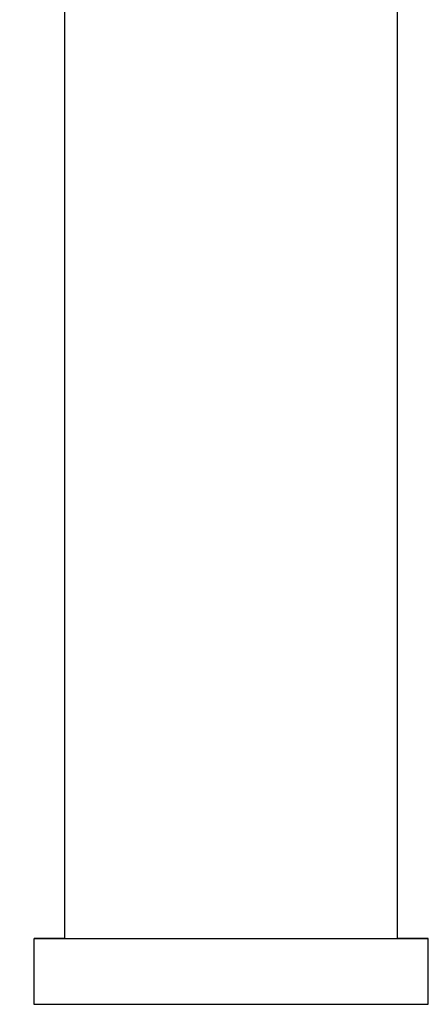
# Model space of a CAD drawing. Header units: millimetres. Extents: x -177 to 471, y -85 to 200.
# Tile 172 of 222: x 72.21 to 81.53, y 64.58 to 87.06. Entities that reach past the tile are written whole.
import ezdxf

# ---------------------------------------------------------------- set-up
doc = ezdxf.new("R2010")
doc.units = ezdxf.units.MM
doc.layers.add('Default', color=7, linetype='Continuous')
doc.layers.add('TANK_1', color=7, linetype='Continuous')

# ---------------------------------------------------------------- blocks, each defined once
blk = doc.blocks.new('SE5')
at = {"layer": 'TANK_1', "color": 7, "linetype": 'Continuous'}
for p, q in [((80.833, 66.082), (80.833, 112.411)), ((73.233, 104.618), (73.233, 66.082)), ((72.533, 66.082), (72.533, 64.582)), ((81.533, 64.582), (81.533, 66.082))]:
    blk.add_line(p, q, dxfattribs=at)
for centre, major_axis, start_param, end_param in [((77.033, 66.082), (4.5, 0), 2.576323, 6.283185), ((77.033, 66.082), (3.8, 0), 3.141593, 6.283185), ((77.033, 66.082), (4.5, 0), 0, 0.565269), ((77.033, 64.582), (4.5, 0), 3.141593, 6.283185)]:
    blk.add_ellipse(centre, major_axis=major_axis, ratio=0.000005, start_param=start_param, end_param=end_param, dxfattribs=at)

msp = doc.modelspace()

# ---------------------------------------------------------------- block references
at = {"layer": 'Default'}
msp.add_blockref('SE5', (0, 0), dxfattribs=at)

doc.saveas('drawing.dxf')
